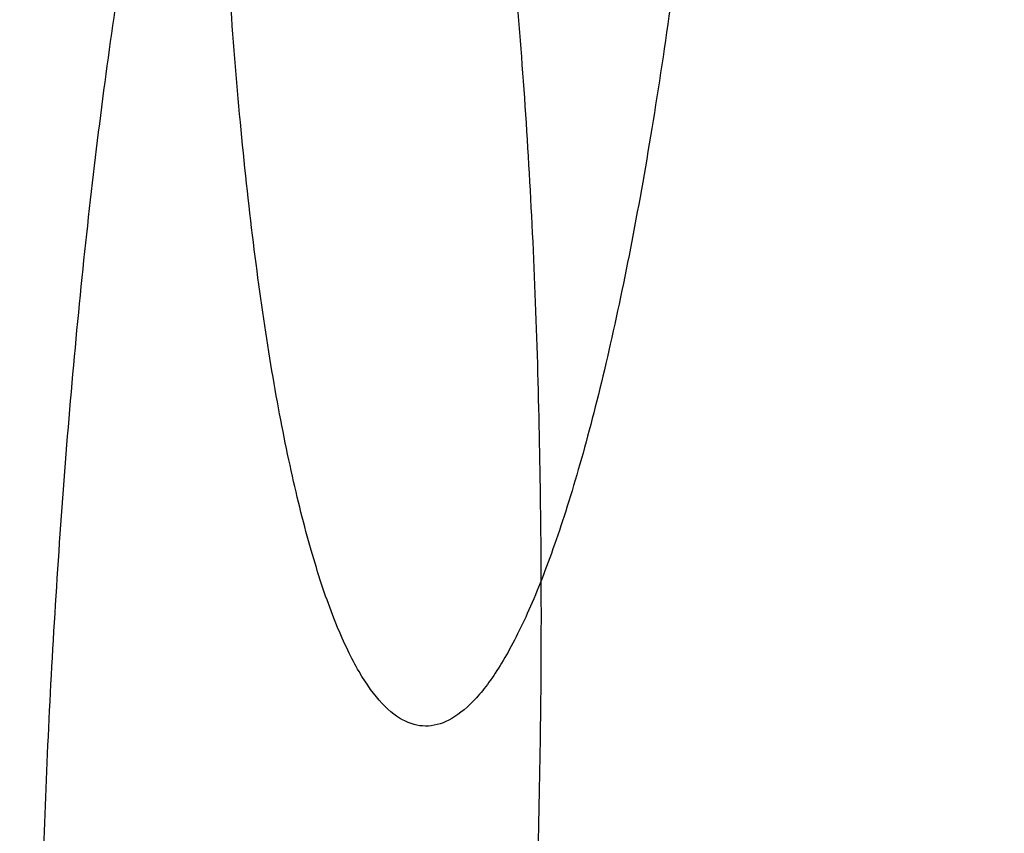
# Model space of a CAD drawing. Header units: millimetres. Extents: x -454 to 409, y -378 to 493.
# Tile 149 of 256: x -318 to -306, y -357 to -347. Entities that reach past the tile are written whole.
import ezdxf

# ---------------------------------------------------------------- set-up
doc = ezdxf.new("R2010")
doc.units = ezdxf.units.MM
doc.layers.add('Bordo', color=7, linetype='Continuous', true_color=0x00ffe9)
doc.layers.add('Corpo', color=7, linetype='Continuous', true_color=0x11ff00)

msp = doc.modelspace()

# ---------------------------------------------------------------- linework, layer by layer
at = {"layer": 'Bordo', "color": 7}
for points, knots in [([(-309.253, -337.307, 419.071), (-309.841, -355.295, 419.359), (-312.904, -355.479, 401.623), (-315.966, -355.664, 383.886), (-315.378, -337.676, 383.597)], [56.548668, 56.548668, 56.548668, 84.823002, 84.823002, 113.097336, 113.097336, 113.097336]), ([(-317.471, -357.528, 61.053), (-316.935, -339.537, 60.899), (-314.01, -339.472, 78.66), (-311.086, -339.408, 96.421), (-311.622, -357.399, 96.574)], [0, 0, 0, 28.274334, 28.274334, 56.548668, 56.548668, 56.548668])]:
    msp.add_rational_spline(points, [1, 0.707106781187, 1, 0.707106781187, 1], degree=2, knots=knots, dxfattribs=at)
at = {"layer": 'Corpo', "color": 7}
msp.add_open_spline([(-303.146, 447.307, 908.075), (-304.442, 440.76, 806.42), (-307.034, 427.667, 603.111), (-318.037, 322.793, 299.807), (-334.061, 171.947, 76.794), (-334.654, 166.355, 68.526), (-335.665, 156.535, 67.345), (-341.407, 103.7, 59.931), (-349.839, 32.676, 55.086), (-363.088, -74.781, 58.888), (-375.859, -224.875, 71.708), (-381.344, -311.602, 84.914), (-384.087, -354.965, 91.517)], degree=3, dxfattribs=at)
msp.add_open_spline([(-437.994, -353.079, 104.104), (-426.756, -353.417, 100.979), (-415.517, -353.755, 97.855), (-384.087, -354.965, 91.517), (-352.657, -356.175, 85.178), (-301.036, -358.258, 75.627), (-237.398, -359.336, 67.606), (-173.761, -360.414, 59.585), (-98.106, -360.487, 53.096), (-22.451, -360.487, 53.096), (53.203, -360.487, 53.096), (128.858, -360.414, 59.585), (192.496, -359.336, 67.606), (256.133, -358.258, 75.627), (307.754, -356.175, 85.178), (339.184, -354.965, 91.517), (370.614, -353.755, 97.855), (381.853, -353.417, 100.979), (393.092, -353.079, 104.104)], degree=3, knots=[0, 0, 0, 0, 0.395955, 0.395955, 0.395955, 1.458786, 1.458786, 1.458786, 3, 3, 3, 4.541214, 4.541214, 4.541214, 5.604045, 5.604045, 5.604045, 6, 6, 6, 6], dxfattribs=at)

doc.saveas('drawing.dxf')
